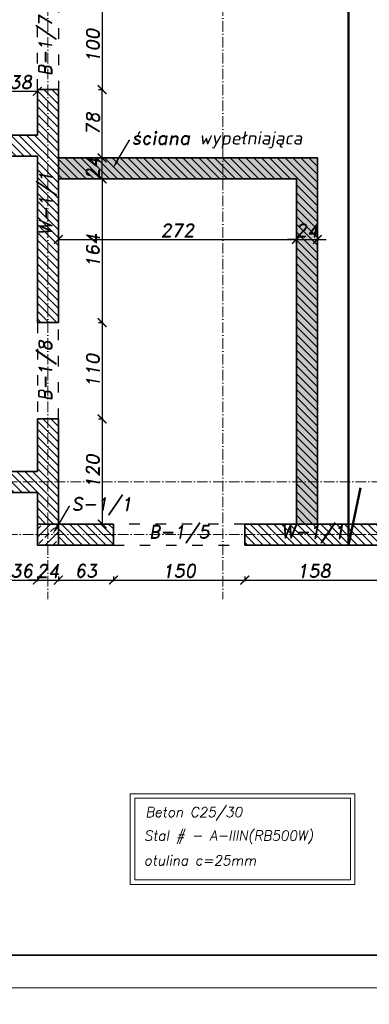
# Model space of a CAD drawing. Header units: millimetres. Extents: x 300938 to 312016, y 11971 to 20881.
# Tile 10 of 239: x 302415 to 302815, y 14179 to 15304. Entities that reach past the tile are written whole.
import ezdxf
from ezdxf import colors
from ezdxf.entities.mleader import LeaderData, LeaderLine
from ezdxf.math import Vec2, Vec3

# ---------------------------------------------------------------- set-up
doc = ezdxf.new("R2010")
doc.units = ezdxf.units.MM
doc.linetypes.add('ACAD_ISO03W100', pattern=[30, 12, -18])
doc.linetypes.add('ACAD_ISO10W100', pattern=[18, 12, -3, 0, -3])
for name, color, linetype, lineweight in [('konstrukcja', 3, 'Continuous', 35), ('konstrukcja wymiary', 1, 'Continuous', 13), ('kreskowanie', 253, 'Continuous', 0), ('opisy', 2, 'Continuous', 18), ('osie', 5, 'ACAD_ISO10W100', 13), ('zbrojenie', 4, 'Continuous', 50)]:
    doc.layers.add(name, color=color, linetype=linetype, lineweight=lineweight)
doc.layers.add('przerywane', color=6, linetype='ACAD_ISO03W100')
doc.styles.add('KONSTRUKCJA', font='romand.shx', dxfattribs={"oblique": 10})
doc.styles.get("Standard").update_dxf_attribs({"font": 'romand.shx', "oblique": 10})
doc.dimstyles.new('175', dxfattribs={"dimtxt": 15, "dimasz": 10, "dimexe": 1.25, "dimexo": 0.625, "dimgap": 3, "dimtad": 1, "dimdec": 0, "dimrnd": 0.5, "dimtxsty": 'KONSTRUKCJA', "dimblk": 'ARCHTICK', "dimcen": 2.5, "dimadec": 0, "dimazin": 0, "dimtfac": 1, "dimtdec": 0, "dimtix": 1, "dimtmove": 0, "dimatfit": 3, "dimfxl": 4, "dimfxlon": 1, "dimarcsym": 0})

# ---------------------------------------------------------------- blocks, each defined once
blk = doc.blocks.new('_ArchTick')
at = {"color": 0, "linetype": 'ByBlock', "lineweight": 13, "const_width": 0.15}
blk.add_lwpolyline([(-0.5, -0.5), (0.5, 0.5)], dxfattribs=at)
blk = doc.blocks.new('*D78')
at = {"layer": 'Defpoints', "color": 0, "transparency": 16777216}
for p in [(302399.6, 14763.7), (302435.6, 14703.7), (302435.6, 14663.7)]:
    blk.add_point(p, dxfattribs=at)
at = {"layer": 'konstrukcja wymiary', "color": 0, "lineweight": -2, "transparency": 16777216}
for p, q in [((302399.6, 14667.7), (302399.6, 14662.4)), ((302399.6, 14663.7), (302435.6, 14663.7)), ((302435.6, 14667.7), (302435.6, 14662.4))]:
    blk.add_line(p, q, dxfattribs=at)
at = {"layer": 'konstrukcja wymiary', "color": 0, "lineweight": -2, "transparency": 16777216, "xscale": 10, "yscale": 10, "zscale": 10, "rotation": 180}
blk.add_blockref('_ArchTick', (302399.6, 14663.7), dxfattribs=at)
at = {"layer": 'konstrukcja wymiary', "color": 0, "lineweight": -2, "transparency": 16777216, "xscale": 10, "yscale": 10, "zscale": 10}
blk.add_blockref('_ArchTick', (302435.6, 14663.7), dxfattribs=at)
at = {"layer": 'konstrukcja wymiary', "color": 0, "transparency": 16777216, "insert": (302417.6, 14674.2), "char_height": 15, "attachment_point": 5, "style": 'KONSTRUKCJA'}
blk.add_mtext('36', dxfattribs=at)
blk = doc.blocks.new('*D79')
at = {"layer": 'Defpoints', "color": 0, "transparency": 16777216}
for p in [(302435.6, 14703.7), (302459.6, 14703.7), (302459.6, 14663.7)]:
    blk.add_point(p, dxfattribs=at)
at = {"layer": 'konstrukcja wymiary', "color": 0, "lineweight": -2, "transparency": 16777216}
for p, q in [((302435.6, 14663.7), (302425.6, 14663.7)), ((302435.6, 14667.7), (302435.6, 14662.4)), ((302435.6, 14663.7), (302459.6, 14663.7)), ((302459.6, 14667.7), (302459.6, 14662.4)), ((302459.6, 14663.7), (302469.6, 14663.7))]:
    blk.add_line(p, q, dxfattribs=at)
at = {"layer": 'konstrukcja wymiary', "color": 0, "lineweight": -2, "transparency": 16777216, "xscale": 10, "yscale": 10, "zscale": 10}
blk.add_blockref('_ArchTick', (302435.6, 14663.7), dxfattribs=at)
at = {"layer": 'konstrukcja wymiary', "color": 0, "lineweight": -2, "transparency": 16777216, "xscale": 10, "yscale": 10, "zscale": 10, "rotation": 180}
blk.add_blockref('_ArchTick', (302459.6, 14663.7), dxfattribs=at)
at = {"layer": 'konstrukcja wymiary', "color": 0, "transparency": 16777216, "insert": (302447.6, 14674.2), "char_height": 15, "attachment_point": 5, "style": 'KONSTRUKCJA'}
blk.add_mtext('24', dxfattribs=at)
blk = doc.blocks.new('*D80')
at = {"layer": 'Defpoints', "color": 0, "transparency": 16777216}
for p in [(302459.6, 14703.7), (302522.6, 14703.7), (302522.6, 14663.7)]:
    blk.add_point(p, dxfattribs=at)
at = {"layer": 'konstrukcja wymiary', "color": 0, "lineweight": -2, "transparency": 16777216}
for p, q in [((302459.6, 14667.7), (302459.6, 14662.4)), ((302459.6, 14663.7), (302522.6, 14663.7)), ((302522.6, 14667.7), (302522.6, 14662.4))]:
    blk.add_line(p, q, dxfattribs=at)
at = {"layer": 'konstrukcja wymiary', "color": 0, "lineweight": -2, "transparency": 16777216, "xscale": 10, "yscale": 10, "zscale": 10, "rotation": 180}
blk.add_blockref('_ArchTick', (302459.6, 14663.7), dxfattribs=at)
at = {"layer": 'konstrukcja wymiary', "color": 0, "lineweight": -2, "transparency": 16777216, "xscale": 10, "yscale": 10, "zscale": 10}
blk.add_blockref('_ArchTick', (302522.6, 14663.7), dxfattribs=at)
at = {"layer": 'konstrukcja wymiary', "color": 0, "transparency": 16777216, "insert": (302491.1, 14674.2), "char_height": 15, "attachment_point": 5, "style": 'KONSTRUKCJA'}
blk.add_mtext('63', dxfattribs=at)
blk = doc.blocks.new('*D81')
at = {"layer": 'Defpoints', "color": 0, "transparency": 16777216}
for p in [(302522.6, 14703.7), (302672.6, 14703.7), (302672.6, 14663.7)]:
    blk.add_point(p, dxfattribs=at)
at = {"layer": 'konstrukcja wymiary', "color": 0, "lineweight": -2, "transparency": 16777216}
for p, q in [((302522.6, 14667.7), (302522.6, 14662.4)), ((302522.6, 14663.7), (302672.6, 14663.7)), ((302672.6, 14667.7), (302672.6, 14662.4))]:
    blk.add_line(p, q, dxfattribs=at)
at = {"layer": 'konstrukcja wymiary', "color": 0, "lineweight": -2, "transparency": 16777216, "xscale": 10, "yscale": 10, "zscale": 10, "rotation": 180}
blk.add_blockref('_ArchTick', (302522.6, 14663.7), dxfattribs=at)
at = {"layer": 'konstrukcja wymiary', "color": 0, "lineweight": -2, "transparency": 16777216, "xscale": 10, "yscale": 10, "zscale": 10}
blk.add_blockref('_ArchTick', (302672.6, 14663.7), dxfattribs=at)
at = {"layer": 'konstrukcja wymiary', "color": 0, "transparency": 16777216, "insert": (302597.6, 14674.2), "char_height": 15, "attachment_point": 5, "style": 'KONSTRUKCJA'}
blk.add_mtext('150', dxfattribs=at)
blk = doc.blocks.new('*D82')
at = {"layer": 'Defpoints', "color": 0, "transparency": 16777216}
for p in [(302672.6, 14703.7), (302830.6, 14703.7), (302830.6, 14663.7)]:
    blk.add_point(p, dxfattribs=at)
at = {"layer": 'konstrukcja wymiary', "color": 0, "lineweight": -2, "transparency": 16777216}
for p, q in [((302672.6, 14667.7), (302672.6, 14662.4)), ((302672.6, 14663.7), (302830.6, 14663.7)), ((302830.6, 14667.7), (302830.6, 14662.4))]:
    blk.add_line(p, q, dxfattribs=at)
at = {"layer": 'konstrukcja wymiary', "color": 0, "lineweight": -2, "transparency": 16777216, "xscale": 10, "yscale": 10, "zscale": 10, "rotation": 180}
blk.add_blockref('_ArchTick', (302672.6, 14663.7), dxfattribs=at)
at = {"layer": 'konstrukcja wymiary', "color": 0, "lineweight": -2, "transparency": 16777216, "xscale": 10, "yscale": 10, "zscale": 10}
blk.add_blockref('_ArchTick', (302830.6, 14663.7), dxfattribs=at)
at = {"layer": 'konstrukcja wymiary', "color": 0, "transparency": 16777216, "insert": (302751.6, 14674.2), "char_height": 15, "attachment_point": 5, "style": 'KONSTRUKCJA'}
blk.add_mtext('158', dxfattribs=at)
blk = doc.blocks.new('*D138')
at = {"layer": 'Defpoints', "color": 0, "transparency": 16777216}
for p in [(302459.6, 15323.7), (302459.6, 15223.7), (302509.6, 15223.7)]:
    blk.add_point(p, dxfattribs=at)
at = {"layer": 'konstrukcja wymiary', "color": 0, "lineweight": -2, "transparency": 16777216}
for p, q in [((302505.6, 15323.7), (302510.9, 15323.7)), ((302509.6, 15323.7), (302509.6, 15223.7)), ((302505.6, 15223.7), (302510.9, 15223.7))]:
    blk.add_line(p, q, dxfattribs=at)
at = {"layer": 'konstrukcja wymiary', "color": 0, "lineweight": -2, "transparency": 16777216, "xscale": 10, "yscale": 10, "zscale": 10}
for p, rotation in [((302509.6, 15323.7), 90), ((302509.6, 15223.7), 270)]:
    blk.add_blockref('_ArchTick', p, dxfattribs=dict(at, rotation=rotation))
at = {"layer": 'konstrukcja wymiary', "color": 0, "transparency": 16777216, "insert": (302499.1, 15273.7), "char_height": 15, "attachment_point": 5, "rotation": 90, "style": 'KONSTRUKCJA'}
blk.add_mtext('100', dxfattribs=at)
blk = doc.blocks.new('*D139')
at = {"layer": 'Defpoints', "color": 0, "transparency": 16777216}
for p in [(302459.6, 15121.7), (302459.6, 14957.7), (302509.6, 14957.7)]:
    blk.add_point(p, dxfattribs=at)
at = {"layer": 'konstrukcja wymiary', "color": 0, "lineweight": -2, "transparency": 16777216}
for p, q in [((302505.6, 15121.7), (302510.9, 15121.7)), ((302509.6, 15121.7), (302509.6, 14957.7)), ((302505.6, 14957.7), (302510.9, 14957.7))]:
    blk.add_line(p, q, dxfattribs=at)
at = {"layer": 'konstrukcja wymiary', "color": 0, "lineweight": -2, "transparency": 16777216, "xscale": 10, "yscale": 10, "zscale": 10}
for p, rotation in [((302509.6, 15121.7), 90), ((302509.6, 14957.7), 270)]:
    blk.add_blockref('_ArchTick', p, dxfattribs=dict(at, rotation=rotation))
at = {"layer": 'konstrukcja wymiary', "color": 0, "transparency": 16777216, "insert": (302499.1, 15039.7), "char_height": 15, "attachment_point": 5, "rotation": 90, "style": 'KONSTRUKCJA'}
blk.add_mtext('164', dxfattribs=at)
blk = doc.blocks.new('*D140')
at = {"layer": 'Defpoints', "color": 0, "transparency": 16777216}
for p in [(302459.6, 14957.7), (302459.6, 14847.7), (302509.6, 14847.7)]:
    blk.add_point(p, dxfattribs=at)
at = {"layer": 'konstrukcja wymiary', "color": 0, "lineweight": -2, "transparency": 16777216}
for p, q in [((302505.6, 14957.7), (302510.9, 14957.7)), ((302509.6, 14957.7), (302509.6, 14847.7)), ((302505.6, 14847.7), (302510.9, 14847.7))]:
    blk.add_line(p, q, dxfattribs=at)
at = {"layer": 'konstrukcja wymiary', "color": 0, "lineweight": -2, "transparency": 16777216, "xscale": 10, "yscale": 10, "zscale": 10}
for p, rotation in [((302509.6, 14957.7), 90), ((302509.6, 14847.7), 270)]:
    blk.add_blockref('_ArchTick', p, dxfattribs=dict(at, rotation=rotation))
at = {"layer": 'konstrukcja wymiary', "color": 0, "transparency": 16777216, "insert": (302499.1, 14902.7), "char_height": 15, "attachment_point": 5, "rotation": 90, "style": 'KONSTRUKCJA'}
blk.add_mtext('110', dxfattribs=at)
blk = doc.blocks.new('*D141')
at = {"layer": 'Defpoints', "color": 0, "transparency": 16777216}
for p in [(302459.6, 14847.7), (302459.6, 14727.7), (302509.6, 14727.7)]:
    blk.add_point(p, dxfattribs=at)
at = {"layer": 'konstrukcja wymiary', "color": 0, "lineweight": -2, "transparency": 16777216}
for p, q in [((302505.6, 14847.7), (302510.9, 14847.7)), ((302509.6, 14847.7), (302509.6, 14727.7)), ((302505.6, 14727.7), (302510.9, 14727.7))]:
    blk.add_line(p, q, dxfattribs=at)
at = {"layer": 'konstrukcja wymiary', "color": 0, "lineweight": -2, "transparency": 16777216, "xscale": 10, "yscale": 10, "zscale": 10}
for p, rotation in [((302509.6, 14847.7), 90), ((302509.6, 14727.7), 270)]:
    blk.add_blockref('_ArchTick', p, dxfattribs=dict(at, rotation=rotation))
at = {"layer": 'konstrukcja wymiary', "color": 0, "transparency": 16777216, "insert": (302499.1, 14787.7), "char_height": 15, "attachment_point": 5, "rotation": 90, "style": 'KONSTRUKCJA'}
blk.add_mtext('120', dxfattribs=at)
blk = doc.blocks.new('*D145')
at = {"layer": 'Defpoints', "color": 0, "transparency": 16777216}
for p in [(302397.6, 15221.7), (302397.6, 15171.7), (302435.6, 15171.7)]:
    blk.add_point(p, dxfattribs=at)
at = {"layer": 'konstrukcja wymiary', "color": 0, "lineweight": -2, "transparency": 16777216}
for p, q in [((302397.6, 15217.7), (302397.6, 15222.9)), ((302435.6, 15217.7), (302435.6, 15222.9)), ((302435.6, 15221.7), (302397.6, 15221.7))]:
    blk.add_line(p, q, dxfattribs=at)
at = {"layer": 'konstrukcja wymiary', "color": 0, "lineweight": -2, "transparency": 16777216, "xscale": 10, "yscale": 10, "zscale": 10, "rotation": 180}
blk.add_blockref('_ArchTick', (302397.6, 15221.7), dxfattribs=at)
at = {"layer": 'konstrukcja wymiary', "color": 0, "lineweight": -2, "transparency": 16777216, "xscale": 10, "yscale": 10, "zscale": 10}
blk.add_blockref('_ArchTick', (302435.6, 15221.7), dxfattribs=at)
at = {"layer": 'konstrukcja wymiary', "color": 0, "transparency": 16777216, "insert": (302416.6, 15232.2), "char_height": 15, "attachment_point": 5, "style": 'KONSTRUKCJA'}
blk.add_mtext('38', dxfattribs=at)
blk = doc.blocks.new('*D358')
at = {"layer": 'Defpoints', "color": 0, "transparency": 16777216}
for p in [(302459.6, 15121.7), (302731.6, 15121.7), (302731.6, 15052.5)]:
    blk.add_point(p, dxfattribs=at)
at = {"layer": 'konstrukcja wymiary', "color": 0, "lineweight": -2, "transparency": 16777216}
for p, q in [((302459.6, 15056.5), (302459.6, 15051.2)), ((302731.6, 15056.5), (302731.6, 15051.2)), ((302459.6, 15052.5), (302731.6, 15052.5))]:
    blk.add_line(p, q, dxfattribs=at)
at = {"layer": 'konstrukcja wymiary', "color": 0, "lineweight": -2, "transparency": 16777216, "xscale": 10, "yscale": 10, "zscale": 10, "rotation": 180}
blk.add_blockref('_ArchTick', (302459.6, 15052.5), dxfattribs=at)
at = {"layer": 'konstrukcja wymiary', "color": 0, "lineweight": -2, "transparency": 16777216, "xscale": 10, "yscale": 10, "zscale": 10}
blk.add_blockref('_ArchTick', (302731.6, 15052.5), dxfattribs=at)
at = {"layer": 'konstrukcja wymiary', "color": 0, "transparency": 16777216, "insert": (302595.6, 15063), "char_height": 15, "attachment_point": 5, "style": 'KONSTRUKCJA'}
blk.add_mtext('272', dxfattribs=at)
blk = doc.blocks.new('*D359')
at = {"layer": 'Defpoints', "color": 0, "transparency": 16777216}
for p in [(302755.6, 15145.7), (302731.6, 15121.7), (302755.6, 15052.5)]:
    blk.add_point(p, dxfattribs=at)
at = {"layer": 'konstrukcja wymiary', "color": 0, "lineweight": -2, "transparency": 16777216}
for p, q in [((302731.6, 15056.5), (302731.6, 15051.2)), ((302755.6, 15056.5), (302755.6, 15051.2)), ((302731.6, 15052.5), (302721.6, 15052.5)), ((302731.6, 15052.5), (302755.6, 15052.5)), ((302755.6, 15052.5), (302765.6, 15052.5))]:
    blk.add_line(p, q, dxfattribs=at)
at = {"layer": 'konstrukcja wymiary', "color": 0, "lineweight": -2, "transparency": 16777216, "xscale": 10, "yscale": 10, "zscale": 10}
blk.add_blockref('_ArchTick', (302731.6, 15052.5), dxfattribs=at)
at = {"layer": 'konstrukcja wymiary', "color": 0, "lineweight": -2, "transparency": 16777216, "xscale": 10, "yscale": 10, "zscale": 10, "rotation": 180}
blk.add_blockref('_ArchTick', (302755.6, 15052.5), dxfattribs=at)
at = {"layer": 'konstrukcja wymiary', "color": 0, "transparency": 16777216, "insert": (302743.6, 15063), "char_height": 15, "attachment_point": 5, "style": 'KONSTRUKCJA'}
blk.add_mtext('24', dxfattribs=at)
blk = doc.blocks.new('*D360')
at = {"layer": 'Defpoints', "color": 0, "transparency": 16777216}
for p in [(302459.6, 15145.7), (302509.6, 15145.7), (302459.6, 15121.7)]:
    blk.add_point(p, dxfattribs=at)
at = {"layer": 'konstrukcja wymiary', "color": 0, "lineweight": -2, "transparency": 16777216}
for p, q in [((302509.6, 15145.7), (302509.6, 15155.7)), ((302505.6, 15145.7), (302510.9, 15145.7)), ((302509.6, 15121.7), (302509.6, 15145.7)), ((302505.6, 15121.7), (302510.9, 15121.7)), ((302509.6, 15121.7), (302509.6, 15111.7))]:
    blk.add_line(p, q, dxfattribs=at)
at = {"layer": 'konstrukcja wymiary', "color": 0, "lineweight": -2, "transparency": 16777216, "xscale": 10, "yscale": 10, "zscale": 10}
for p, rotation in [((302509.6, 15145.7), 270), ((302509.6, 15121.7), 90)]:
    blk.add_blockref('_ArchTick', p, dxfattribs=dict(at, rotation=rotation))
at = {"layer": 'konstrukcja wymiary', "color": 0, "transparency": 16777216, "insert": (302499.1, 15133.7), "char_height": 15, "attachment_point": 5, "rotation": 90, "style": 'KONSTRUKCJA'}
blk.add_mtext('24', dxfattribs=at)
blk = doc.blocks.new('*D361')
at = {"layer": 'Defpoints', "color": 0, "transparency": 16777216}
for p in [(302459.6, 15223.7), (302509.6, 15223.7), (302459.6, 15145.7)]:
    blk.add_point(p, dxfattribs=at)
at = {"layer": 'konstrukcja wymiary', "color": 0, "lineweight": -2, "transparency": 16777216}
for p, q in [((302505.6, 15223.7), (302510.9, 15223.7)), ((302509.6, 15145.7), (302509.6, 15223.7)), ((302505.6, 15145.7), (302510.9, 15145.7))]:
    blk.add_line(p, q, dxfattribs=at)
at = {"layer": 'konstrukcja wymiary', "color": 0, "lineweight": -2, "transparency": 16777216, "xscale": 10, "yscale": 10, "zscale": 10}
for p, rotation in [((302509.6, 15223.7), 90), ((302509.6, 15145.7), 270)]:
    blk.add_blockref('_ArchTick', p, dxfattribs=dict(at, rotation=rotation))
at = {"layer": 'konstrukcja wymiary', "color": 0, "transparency": 16777216, "insert": (302499.1, 15184.7), "char_height": 15, "attachment_point": 5, "rotation": 90, "style": 'KONSTRUKCJA'}
blk.add_mtext('78', dxfattribs=at)

msp = doc.modelspace()

# ---------------------------------------------------------------- hatches: boundary and pattern name
at = {"layer": 'kreskowanie'}
h = msp.add_hatch(dxfattribs=at)
h.set_pattern_fill('ANSI31', color=256, scale=2, angle=90, style=0)
h.set_pattern_definition([(135, (4989.276, 2804.839), (-4.49012806, -4.49012806), [])])
h.paths.add_polyline_path([(301427.638, 15942.682), (301319.638, 15942.682), (301319.638, 15918.682), (301427.638, 15918.682)])
h.paths.add_polyline_path([(301812.638, 15942.682), (301607.638, 15942.682), (301607.638, 15918.682), (301715.638, 15918.682), (301715.638, 15362.682), (301695.638, 15362.682), (301695.638, 15338.682), (301915.638, 15338.682), (301915.638, 15318.682), (301939.638, 15318.682), (301939.638, 15338.682), (302064.638, 15338.682), (302064.638, 15362.682), (301739.638, 15362.682), (301739.638, 15918.682), (301812.638, 15918.682)])
h.paths.add_polyline_path([(302137.638, 15942.682), (301972.638, 15942.682), (301972.638, 15918.682), (302137.638, 15918.682), (302137.638, 15918.682)])
h.paths.add_polyline_path([(302402.638, 15942.682), (302237.638, 15942.682), (302237.638, 15918.682), (302335.638, 15918.682), (302335.638, 15644.782), (302359.638, 15644.782), (302359.638, 15918.682), (302402.638, 15918.682)])
h.paths.add_polyline_path([(302767.638, 15942.682), (302562.638, 15942.682), (302562.638, 15918.682), (302635.638, 15918.682), (302635.638, 15362.682), (302615.638, 15362.682), (302615.638, 15338.682), (302679.638, 15338.682), (302679.638, 15362.682), (302659.638, 15362.682), (302659.638, 15918.682), (302767.638, 15918.682)])
h.paths.add_polyline_path([(303055.638, 15942.682), (302947.638, 15942.682), (302947.638, 15918.682), (303055.638, 15918.682)])
h.paths.add_polyline_path([(301605.638, 15362.682), (301319.638, 15362.682), (301319.638, 15918.682), (301295.638, 15918.682), (301295.638, 15131.682), (301319.638, 15131.697), (301319.638, 15338.682), (301605.638, 15338.682)])
h.paths.add_polyline_path([(302525.638, 15362.682), (302419.638, 15362.682), (302419.638, 15644.782), (302359.638, 15644.782), (302359.638, 15620.782), (302395.638, 15620.782), (302395.638, 15362.682), (302164.638, 15362.682), (302164.638, 15338.682), (302435.638, 15338.682), (302435.638, 15323.682), (302459.638, 15323.682), (302459.638, 15338.682), (302525.638, 15338.682)])
h.paths.add_polyline_path([(303079.638, 15918.682), (303055.638, 15918.682), (303055.638, 15362.682), (302769.638, 15362.682), (302769.638, 15338.682), (303055.754, 15338.682), (303055.754, 15131.682), (303079.638, 15131.682)])
h.paths.add_polyline_path([(302830.638, 14727.682), (302672.638, 14727.682), (302672.638, 14703.682), (302830.638, 14703.682)])
h.paths.add_polyline_path([(303055.638, 14727.682), (302980.638, 14727.682), (302980.638, 14703.682), (303055.638, 14703.682)])
h.paths.add_polyline_path([(303079.638, 15076.682), (303055.754, 15076.682), (303055.638, 14727.682), (303079.638, 14727.682)])
h.paths.add_polyline_path([(302522.638, 14727.682), (302459.638, 14727.682), (302459.638, 14703.682), (302522.638, 14703.682)])
h.paths.add_polyline_path([(302459.638, 14847.682), (302435.638, 14847.682), (302435.638, 14787.682), (302399.638, 14787.682), (302399.638, 14763.682), (302435.638, 14763.682), (302435.638, 14727.682), (302459.638, 14727.682)])
h.paths.add_polyline_path([(302459.638, 15223.682), (302435.638, 15223.682), (302435.638, 15171.682), (302397.638, 15171.682), (302397.638, 15147.682), (302435.638, 15147.682), (302435.638, 14957.682), (302459.638, 14957.682)])
h.paths.add_polyline_path([(302245.638, 14787.682), (301939.638, 14787.682), (301939.638, 15218.682), (301915.638, 15218.682), (301915.638, 14727.682), (301939.638, 14727.682), (301939.638, 14763.682), (302245.638, 14763.682)])
h.paths.add_polyline_path([(301915.638, 14727.682), (301852.638, 14727.682), (301852.638, 14703.682), (301915.638, 14703.682)])
h.paths.add_polyline_path([(301702.638, 14727.682), (301544.638, 14727.682), (301544.638, 14703.682), (301702.638, 14703.682)])
h.paths.add_polyline_path([(301394.638, 14727.682), (301319.638, 14727.682), (301319.638, 14703.682), (301394.638, 14703.682)])
h.paths.add_polyline_path([(301319.638, 15076.697), (301295.638, 15076.697), (301295.638, 14727.682), (301319.638, 14727.682)])
h = msp.add_hatch(dxfattribs=at)
h.set_pattern_fill('ANSI31', color=256, scale=2, angle=90, style=0)
h.set_pattern_definition([(135, (4989.276, 2804.839), (-4.49012806, -4.49012806), [])])
h.paths.add_polyline_path([(302459.638, 15121.682), (302647.638, 15121.682), (302647.638, 15145.682), (302459.638, 15145.682)])
h.paths.add_polyline_path([(302755.638, 15145.682), (302647.638, 15145.682), (302647.638, 15121.682), (302731.638, 15121.682), (302731.638, 14775.682), (302755.638, 14775.682)])
h.paths.add_polyline_path([(302731.638, 14727.682), (302755.638, 14727.682), (302755.638, 14775.682), (302731.638, 14775.682)])
h = msp.add_hatch(dxfattribs=at)
h.set_pattern_fill('AR-SAND', color=256, scale=0.1, angle=90, style=0)
h.set_pattern_definition([(127.5, (4989.276, 2864.839), (-4.894132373, -0.16000313), [0, -3.8608, 0, -4.318, 0, -4.1275]), (97.5, (4989.276, 2864.839), (-7.168251, 4.49523283), [0, -2.0828, 0, -3.4798, 0, -1.3335]), (57.5, (4989.276, 2861.715), (-0.014371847, 7.9099237), [0, -1.27, 0, -4.572, 0, -5.969]), (47.5, (4989.276, 2861.715), (-2.22929323, 7.63556452), [0, -0.635, 0, -2.9972, 0, -3.429])])
h.paths.add_polyline_path([(302459.638, 15121.682), (302647.638, 15121.682), (302647.638, 15145.682), (302459.638, 15145.682)])
h.paths.add_polyline_path([(302755.638, 15145.682), (302647.638, 15145.682), (302647.638, 15121.682), (302731.638, 15121.682), (302731.638, 14775.682), (302755.638, 14775.682)])
h.paths.add_polyline_path([(302731.638, 14727.682), (302755.638, 14727.682), (302755.638, 14775.682), (302731.638, 14775.682)])
h = msp.add_hatch(dxfattribs=at)
h.set_pattern_fill('ANSI33', color=256, scale=2, style=0)
h.set_pattern_definition([(45, (6129.276, 1589.839), (-8.9802561, 8.9802561), []), (45, (6138.256, 1589.839), (-8.9802561, 8.9802561), [6.35, -3.175])])
h.paths.add_polyline_path([(302459.638, 14703.682), (302435.638, 14703.682), (302435.638, 14727.682), (302459.638, 14727.682)])

# ---------------------------------------------------------------- linework, layer by layer
at = {"layer": 'konstrukcja'}
for p, q in [((302435.638, 15223.682), (302435.638, 15171.682)), ((302459.638, 15223.682), (302435.638, 15223.682)), ((302459.638, 14957.682), (302459.638, 15223.682)), ((302435.638, 15171.682), (302397.638, 15171.682)), ((302397.638, 15147.682), (302435.638, 15147.682)), ((302435.638, 15147.682), (302435.638, 14957.682)), ((302755.638, 15145.682), (302459.638, 15145.682)), ((302755.638, 14727.682), (302755.638, 15145.682)), ((302459.638, 15121.682), (302731.638, 15121.682)), ((302731.638, 15121.682), (302731.638, 14727.682)), ((302435.638, 14957.682), (302459.638, 14957.682)), ((302435.638, 14787.682), (302435.638, 14847.682)), ((302435.638, 14847.682), (302459.638, 14847.682)), ((302459.638, 14847.682), (302459.638, 14727.682)), ((302399.638, 14787.682), (302435.638, 14787.682)), ((302435.638, 14763.682), (302399.638, 14763.682)), ((302435.638, 14703.682), (302435.638, 14763.682)), ((302459.638, 14727.682), (302522.638, 14727.682)), ((302522.638, 14727.682), (302522.638, 14703.682)), ((302522.638, 14703.682), (302435.638, 14703.682))]:
    msp.add_line(p, q, dxfattribs=at)
for points in [[(300975.184, 16388.027), (304050.184, 16388.027), (304050.184, 14235.527), (300975.184, 14235.527)], [(302459.638, 14727.682), (302435.638, 14727.682), (302435.638, 14703.682), (302459.638, 14703.682)], [(302672.638, 14703.682), (302830.638, 14703.682), (302830.638, 14727.682), (302672.638, 14727.682)]]:
    msp.add_lwpolyline(points, close=True, dxfattribs=at)
at = {"layer": 'konstrukcja wymiary'}
for points in [[(300937.684, 16425.527), (304087.684, 16425.527), (304087.684, 14198.027), (300937.684, 14198.027)], [(302541.807, 14316.217), (302798.42, 14316.217), (302798.42, 14419.6), (302541.807, 14419.6)], [(302546.847, 14321.257), (302793.38, 14321.257), (302793.38, 14414.56), (302546.847, 14414.56)], [(300937.684, 14198.027), (305662.684, 14198.027), (305662.684, 11970.527), (300937.684, 11970.527)]]:
    msp.add_lwpolyline(points, close=True, dxfattribs=at)
at = {"layer": 'osie'}
for p, q in [((302447.638, 16261.127), (302447.638, 14641.947)), ((302647.638, 16261.127), (302647.638, 14641.947)), ((301115.921, 14775.682), (303144.716, 14775.682)), ((301115.921, 14715.682), (303144.716, 14715.682))]:
    msp.add_line(p, q, dxfattribs=at)
at = {"layer": 'przerywane'}
for p, q in [((302435.638, 15223.682), (302435.638, 15323.682)), ((302459.638, 15323.682), (302459.638, 15223.682)), ((302435.638, 14957.682), (302435.638, 14847.682)), ((302459.638, 14847.682), (302459.638, 14957.682)), ((302672.638, 14727.682), (302522.638, 14727.682)), ((302522.638, 14703.682), (302672.638, 14703.682))]:
    msp.add_line(p, q, dxfattribs=at)
at = {"layer": 'zbrojenie'}
for p, q in [((302791.341, 14703.682), (302791.341, 15942.682)), ((302804.802, 14768.945), (302791.341, 14703.682))]:
    msp.add_line(p, q, dxfattribs=at)

# ---------------------------------------------------------------- texts
at = {"layer": 'opisy', "char_height": 15, "attachment_point": 5, "rotation": 90}
for s, insert in [('B-1/7', (302447.138, 15273.682)), ('W-1/1', (302447.638, 15093.656)), ('B-1/8', (302447.138, 14902.682))]:
    msp.add_mtext(s, dxfattribs=dict(at, insert=insert))
at = {"layer": 'opisy', "char_height": 15, "attachment_point": 5}
for s, insert in [('B-1/5', (302597.638, 14716.182)), ('W-1/1', (302750.301, 14716.182))]:
    msp.add_mtext(s, dxfattribs=dict(at, insert=insert))
at = {"layer": 'opisy', "char_height": 11.34, "width": 358.62712, "attachment_point": 1, "style": 'KONSTRUKCJA'}
for s, insert in [('Beton C25/30', (302559.064, 14404.427)), ('Stal # - A-IIIN(RB500W) ', (302557.56, 14377.561)), ('otulina c=25mm', (302557.47, 14349.211))]:
    msp.add_mtext(s, dxfattribs=dict(at, insert=insert))

# ---------------------------------------------------------------- dimensions: what is measured, and where the dimension line sits
at = {"layer": 'konstrukcja wymiary'}
for base, p1, p2, picture, middle in [((302509.638, 15223.682), (302459.638, 15323.682), (302459.638, 15223.682), '*D138', (302499.138, 15273.682)), ((302509.638, 15223.682), (302459.638, 15145.682), (302459.638, 15223.682), '*D361', (302499.138, 15184.682)), ((302509.638, 15145.682), (302459.638, 15121.682), (302459.638, 15145.682), '*D360', (302499.138, 15133.682)), ((302509.638, 14957.682), (302459.638, 15121.682), (302459.638, 14957.682), '*D139', (302499.138, 15039.682)), ((302509.638, 14847.682), (302459.638, 14957.682), (302459.638, 14847.682), '*D140', (302499.138, 14902.682)), ((302509.638, 14727.682), (302459.638, 14847.682), (302459.638, 14727.682), '*D141', (302499.138, 14787.682))]:
    dim = msp.add_linear_dim(base=base, p1=p1, p2=p2, angle=90, dimstyle='175', override={"dimtmove": 1}, dxfattribs=at)
    dim.commit()
    dim.dimension.update_dxf_attribs({"geometry": picture, "text_midpoint": middle})
dim = msp.add_linear_dim(base=(302397.638, 15221.682), p1=(302435.638, 15171.682), p2=(302397.638, 15171.682), dimstyle='175', dxfattribs=at)
dim.commit()
dim.dimension.update_dxf_attribs({"geometry": '*D145', "text_midpoint": (302416.638, 15232.182)})
for base, p1, p2, override, picture, middle in [((302755.638, 15052.456), (302731.638, 15121.682), (302755.638, 15145.682), {"dimtxsty": 'KONSTRUKCJA', "dimtmove": 1}, '*D359', (302743.638, 15062.956)), ((302731.638, 15052.456), (302459.638, 15121.682), (302731.638, 15121.682), {"dimtxsty": 'KONSTRUKCJA', "dimtmove": 1}, '*D358', (302595.638, 15062.956)), ((302435.638, 14663.682), (302399.638, 14763.682), (302435.638, 14703.682), {"dimtmove": 1}, '*D78', (302417.638, 14674.182)), ((302459.638, 14663.682), (302435.638, 14703.682), (302459.638, 14703.682), {"dimtmove": 1}, '*D79', (302447.638, 14674.182)), ((302522.638, 14663.682), (302459.638, 14703.682), (302522.638, 14703.682), {"dimtmove": 1}, '*D80', (302491.138, 14674.182)), ((302672.638, 14663.682), (302522.638, 14703.682), (302672.638, 14703.682), {"dimtmove": 1}, '*D81', (302597.638, 14674.182)), ((302830.638, 14663.682), (302672.638, 14703.682), (302830.638, 14703.682), {"dimtmove": 1}, '*D82', (302751.638, 14674.182))]:
    dim = msp.add_linear_dim(base=base, p1=p1, p2=p2, dimstyle='175', override=override, dxfattribs=at)
    dim.commit()
    dim.dimension.update_dxf_attribs({"geometry": picture, "text_midpoint": middle})

# ---------------------------------------------------------------- leaders
at = {"layer": 'opisy'}
ml = msp.add_multileader_mtext('Standard', dxfattribs=at)
ml.set_content('ściana wypełniająca', color=256, style='KONSTRUKCJA')
ml.set_leader_properties()
ml.build(insert=Vec2(0, 0))
ml.multileader.update_dxf_attribs({"dogleg_length": 0.36, "arrow_head_size": 10})
ctx = ml.context
ctx.base_point, ctx.char_height, ctx.arrow_head_size, ctx.landing_gap_size, ctx.plane_origin = Vec3(302541.431, 15165.997), 15, 10, 1.98, Vec3(302604.682, 15154.601)
notes = []
notes.append((ctx, [(0, (1, 1, 0), (302541.071, 15165.997), (1, 0), 0.36, [(0, [(302521.798, 15133.682)], 0, [])])]))
ctx.mtext.insert, ctx.mtext.flow_direction = Vec3(302543.411, 15175.997), 5
ml = msp.add_multileader_mtext('Standard', dxfattribs=at)
ml.set_content('S-1/1', color=256, style='KONSTRUKCJA')
ml.set_leader_properties()
ml.build(insert=Vec2(0, 0))
ml.multileader.update_dxf_attribs({"dogleg_length": 0.36, "arrow_head_size": 10})
ctx = ml.context
ctx.base_point, ctx.char_height, ctx.arrow_head_size, ctx.landing_gap_size, ctx.plane_origin = Vec3(302472.597, 14747.997), 15, 10, 1.98, Vec3(302535.848, 14736.601)
notes.append((ctx, [(0, (1, 1, 0), (302472.237, 14747.997), (1, 0), 0.36, [(0, [(302452.964, 14715.682)], 0, [])])]))
ctx.mtext.insert, ctx.mtext.flow_direction = Vec3(302474.577, 14757.997), 5
for ctx, leaders in notes:
    for number, flags, end, landing, length, lines in leaders:
        leader = LeaderData()
        leader.index, (leader.has_last_leader_line, leader.has_dogleg_vector, leader.attachment_direction) = number, flags
        leader.last_leader_point, leader.dogleg_vector, leader.dogleg_length = Vec3(end), Vec3(landing), length
        for number, points, colour, breaks in lines:
            line = LeaderLine()
            line.index, line.vertices, line.color, line.breaks = number, Vec3.list(points), colors.encode_raw_color(colour), breaks
            leader.lines.append(line)
        ctx.leaders.append(leader)

doc.saveas('drawing.dxf')
